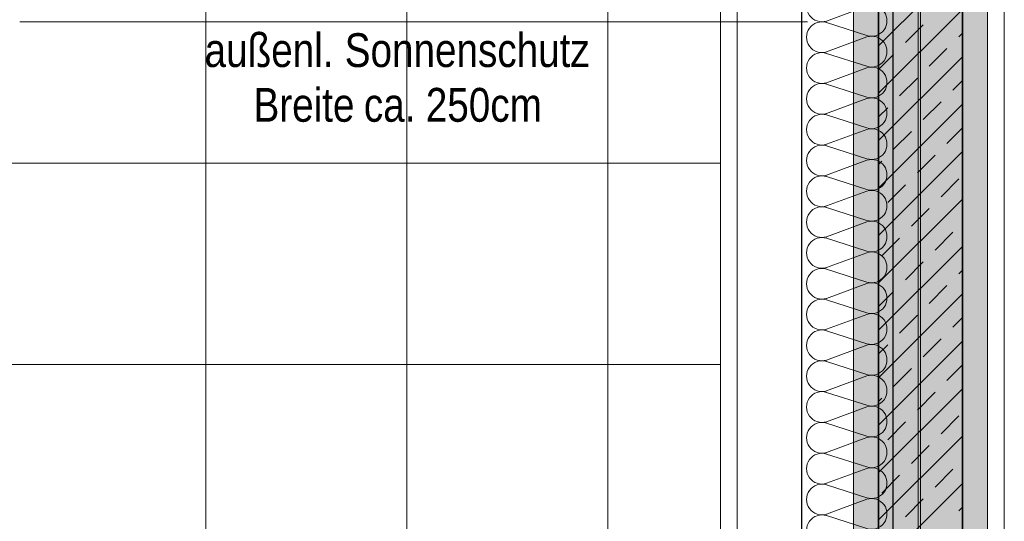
# Model space of a CAD drawing. Extents: x -1920 to 300, y 62 to 656.
# Tile 23 of 60: x -1691 to -1661, y 218 to 233. Entities that reach past the tile are written whole.
import ezdxf
from ezdxf.lldxf.tags import DXFTag

# ---------------------------------------------------------------- set-up
doc = ezdxf.new("R2010")
doc.units = 0
doc.layers.get('0').update_dxf_attribs({"lineweight": 35})
for name, color, linetype, lineweight, true_color in [('00_Beschriftung UZ', 3, 'Continuous', 13, 0x00ff00), ('30 -33 Aussenwände- 7 Fassade_ Elemente', 7, 'Continuous', 9, 0x00aacc), ('30 -34 Innenwände- 1 tragend', 7, 'Continuous', 13, 0xdd0806), ('30 -35 Decken- 1 Konstruktion-Träger- Stahlbeton', 7, 'grob-A06G9HJG8I', 13, 0x33aa00), ('70 -72 Beschriftung- 1 Beschriftung allgemein', 7, 'Continuous', 9, 0xff6633), ('iwb_Schraffur_ F90_feuerbestaendig', 1, 'Continuous', 13, 0xff0000)]:
    doc.layers.add(name, color=color, linetype=linetype, lineweight=lineweight, true_color=true_color)
doc.layers.add('70 -71 Achsen- 1 Gebäudeachsen', color=7, linetype='STRICHPUNKT2-A06G9HJF8I', lineweight=18)
doc.layers.add('Keine-1', color=7, linetype='Continuous', lineweight=15)
doc.layers.add('iwb_Schraffur_Unterzug', color=7, linetype='Continuous', lineweight=5, true_color=0xffffcc, plot=False)
doc.styles.get("Standard").update_dxf_attribs({"font": 'ARIALN.TTF'})
tags = doc.linetypes.add('grob-A06G9HJG8I', pattern=[14, 3, -8, 3]).pattern_tags.tags
tags[8:9] = [DXFTag(74, 4), DXFTag(75, 0), DXFTag(340, '0'), DXFTag(46, 0.0), DXFTag(50, 0.0), DXFTag(44, 0.0), DXFTag(45, 0.0)]
tags[6:7] = [DXFTag(74, 4), DXFTag(75, 0), DXFTag(340, '0'), DXFTag(46, 0.0), DXFTag(50, 0.0), DXFTag(44, 0.0), DXFTag(45, 0.0)]
tags[4:5] = [DXFTag(74, 4), DXFTag(75, 0), DXFTag(340, '0'), DXFTag(46, 0.0), DXFTag(50, 0.0), DXFTag(44, 0.0), DXFTag(45, 0.0)]
tags = doc.linetypes.add('STRICHPUNKT2-A06G9HJF8I', pattern=[12.7, 6.35, -3.175, 0, -3.175]).pattern_tags.tags
tags[10:11] = [DXFTag(74, 4), DXFTag(75, 0), DXFTag(340, '0'), DXFTag(46, 0.0), DXFTag(50, 0.0), DXFTag(44, 0.0), DXFTag(45, 0.0)]
tags[8:9] = [DXFTag(74, 4), DXFTag(75, 0), DXFTag(340, '0'), DXFTag(46, 0.0), DXFTag(50, 0.0), DXFTag(44, 0.0), DXFTag(45, 0.0)]
tags[6:7] = [DXFTag(74, 4), DXFTag(75, 0), DXFTag(340, '0'), DXFTag(46, 0.0), DXFTag(50, 0.0), DXFTag(44, 0.0), DXFTag(45, 0.0)]
tags[4:5] = [DXFTag(74, 4), DXFTag(75, 0), DXFTag(340, '0'), DXFTag(46, 0.0), DXFTag(50, 0.0), DXFTag(44, 0.0), DXFTag(45, 0.0)]

# ---------------------------------------------------------------- blocks, each defined once
blk = doc.blocks.new('Referenz-A06G9HJH8I', base_point=(-1905.787, 86.892))
at = {"layer": '00_Beschriftung UZ', "color": 0, "linetype": 'Continuous', "lineweight": 5, "ltscale": 0.13}
blk.add_line((-1661.331, 162.142), (-1661.331, 433.142), dxfattribs=at)
at = {"layer": '30 -33 Aussenwände- 7 Fassade_ Elemente', "color": 0, "linetype": 'Continuous', "lineweight": -2, "ltscale": 0.25}
for p, q in [((-1667.381, 240.642), (-1667.381, 158.142)), ((-1664.651, 160.392), (-1664.651, 238.392))]:
    blk.add_line(p, q, dxfattribs=at)
at = {"layer": '30 -33 Aussenwände- 7 Fassade_ Elemente', "color": 0, "linetype": 'Continuous', "ltscale": 0.13}
for p, q in [((-1669.801, 158.842), (-1669.801, 239.992)), ((-1663.901, 238.392), (-1663.901, 160.392)), ((-1669.301, 160.642), (-1669.301, 238.142)), ((-1667.381, 238.142), (-1667.381, 160.642)), ((-1665.431, 233.027), (-1666.631, 232.584)), ((-1666.631, 232.539), (-1665.431, 232.153)), ((-1665.431, 232.108), (-1666.631, 231.664)), ((-1666.631, 231.619), (-1665.431, 231.234)), ((-1665.431, 231.189), (-1666.631, 230.745)), ((-1666.631, 230.7), (-1665.431, 230.314)), ((-1665.431, 230.269), (-1666.631, 229.826)), ((-1666.631, 229.781), (-1665.431, 229.395)), ((-1665.431, 229.35), (-1666.631, 228.907)), ((-1666.631, 228.862), (-1665.431, 228.476)), ((-1665.431, 228.431), (-1666.631, 227.987)), ((-1666.631, 227.942), (-1665.431, 227.557)), ((-1665.431, 227.512), (-1666.631, 227.068)), ((-1666.631, 227.023), (-1665.431, 226.637)), ((-1665.431, 226.592), (-1666.631, 226.149)), ((-1666.631, 226.104), (-1665.431, 225.718)), ((-1665.431, 225.673), (-1666.631, 225.229)), ((-1666.631, 225.184), (-1665.431, 224.799)), ((-1665.431, 224.754), (-1666.631, 224.31)), ((-1666.631, 224.265), (-1665.431, 223.88)), ((-1665.431, 223.835), (-1666.631, 223.391)), ((-1666.631, 223.346), (-1665.431, 222.96)), ((-1665.431, 222.915), (-1666.631, 222.472)), ((-1666.631, 222.427), (-1665.431, 222.041)), ((-1665.431, 221.996), (-1666.631, 221.552)), ((-1666.631, 221.507), (-1665.431, 221.122)), ((-1665.431, 221.077), (-1666.631, 220.633)), ((-1666.631, 220.588), (-1665.431, 220.202)), ((-1665.431, 220.157), (-1666.631, 219.714)), ((-1666.631, 219.669), (-1665.431, 219.283)), ((-1665.431, 219.238), (-1666.631, 218.795)), ((-1666.631, 218.75), (-1665.431, 218.364)), ((-1665.431, 218.319), (-1666.631, 217.875)), ((-1666.631, 217.83), (-1665.431, 217.445))]:
    blk.add_line(p, q, dxfattribs=at)
for centre, major_axis, end_param in [((-1666.771, 233.021), (0.141, 0.437), 3.764652), ((-1665.29, 232.59), (-0.141, -0.437), 3.765224), ((-1666.771, 232.101), (0.141, 0.437), 3.764652), ((-1665.29, 231.671), (-0.141, -0.437), 3.765224), ((-1666.771, 231.182), (0.141, 0.437), 3.764652), ((-1665.29, 230.752), (-0.141, -0.437), 3.765224), ((-1666.771, 230.263), (0.141, 0.437), 3.764652), ((-1665.29, 229.832), (-0.141, -0.437), 3.765224), ((-1666.771, 229.344), (0.141, 0.437), 3.764652), ((-1665.29, 228.913), (-0.141, -0.437), 3.765224), ((-1666.771, 228.424), (0.141, 0.437), 3.764652), ((-1665.29, 227.994), (-0.141, -0.437), 3.765224), ((-1666.771, 227.505), (0.141, 0.437), 3.764652), ((-1665.29, 227.074), (-0.141, -0.437), 3.765224), ((-1666.771, 226.586), (0.141, 0.437), 3.764652), ((-1665.29, 226.155), (-0.141, -0.437), 3.765224), ((-1666.771, 225.667), (0.141, 0.437), 3.764652), ((-1665.29, 225.236), (-0.141, -0.437), 3.765224), ((-1666.771, 224.747), (0.141, 0.437), 3.764652), ((-1665.29, 224.317), (-0.141, -0.437), 3.765224), ((-1666.771, 223.828), (0.141, 0.437), 3.764652), ((-1665.29, 223.397), (-0.141, -0.437), 3.765224), ((-1666.771, 222.909), (0.141, 0.437), 3.764652), ((-1665.29, 222.478), (-0.141, -0.437), 3.765224), ((-1666.771, 221.99), (0.141, 0.437), 3.764652), ((-1665.29, 221.559), (-0.141, -0.437), 3.765224), ((-1666.771, 221.07), (0.141, 0.437), 3.764652), ((-1665.29, 220.64), (-0.141, -0.437), 3.765224), ((-1666.771, 220.151), (0.141, 0.437), 3.764652), ((-1665.29, 219.72), (-0.141, -0.437), 3.765224), ((-1666.771, 219.232), (0.141, 0.437), 3.764652), ((-1665.29, 218.801), (-0.141, -0.437), 3.765224), ((-1666.771, 218.312), (0.141, 0.437), 3.764652), ((-1665.29, 217.882), (-0.141, -0.437), 3.765224), ((-1666.771, 217.393), (0.141, 0.437), 3.764652)]:
    blk.add_ellipse(centre, major_axis=major_axis, ratio=1, start_param=0, end_param=end_param, dxfattribs=at)
at = {"layer": '30 -34 Innenwände- 1 tragend', "color": 0, "lineweight": 35}
for p, q in [((-1665.081, 162.142), (-1665.081, 238.642)), ((-1662.581, 162.142), (-1662.581, 238.642))]:
    blk.add_line(p, q, dxfattribs=at)
at = {"layer": '30 -34 Innenwände- 1 tragend', "color": 0, "linetype": 'Continuous', "ltscale": 0.13}
for p, q in [((-1665.081, 162.142), (-1665.081, 238.642)), ((-1662.581, 162.142), (-1662.581, 238.642))]:
    blk.add_line(p, q, dxfattribs=at)
at = {"layer": '30 -34 Innenwände- 1 tragend', "color": 0, "lineweight": 9}
for p, q in [((-1665.081, 231.845), (-1662.581, 234.345)), ((-1665.081, 231.845), (-1662.581, 234.345)), ((-1665.081, 230.43), (-1662.581, 232.93)), ((-1665.081, 230.43), (-1662.581, 232.93)), ((-1664.278, 231.94), (-1663.748, 232.47)), ((-1664.278, 231.94), (-1663.748, 232.47)), ((-1662.687, 232.117), (-1662.581, 232.223)), ((-1662.687, 232.117), (-1662.581, 232.223)), ((-1665.081, 231.137), (-1664.632, 231.586)), ((-1665.081, 231.137), (-1664.632, 231.586)), ((-1665.081, 229.016), (-1662.581, 231.516)), ((-1665.081, 229.016), (-1662.581, 231.516)), ((-1663.571, 231.233), (-1663.041, 231.763)), ((-1663.571, 231.233), (-1663.041, 231.763)), ((-1664.455, 230.349), (-1663.925, 230.879)), ((-1664.455, 230.349), (-1663.925, 230.879)), ((-1662.864, 230.526), (-1662.581, 230.809)), ((-1662.864, 230.526), (-1662.581, 230.809)), ((-1665.081, 227.602), (-1662.581, 230.102)), ((-1665.081, 227.602), (-1662.581, 230.102)), ((-1663.748, 229.642), (-1663.217, 230.172)), ((-1663.748, 229.642), (-1663.217, 230.172)), ((-1665.081, 229.723), (-1664.808, 229.995)), ((-1665.081, 229.723), (-1664.808, 229.995)), ((-1664.632, 228.758), (-1664.101, 229.288)), ((-1664.632, 228.758), (-1664.101, 229.288)), ((-1663.041, 228.935), (-1662.581, 229.395)), ((-1663.041, 228.935), (-1662.581, 229.395)), ((-1665.081, 226.188), (-1662.581, 228.688)), ((-1665.081, 226.188), (-1662.581, 228.688)), ((-1663.925, 228.051), (-1663.394, 228.581)), ((-1663.925, 228.051), (-1663.394, 228.581)), ((-1665.081, 228.309), (-1664.985, 228.404)), ((-1665.081, 228.309), (-1664.985, 228.404)), ((-1664.808, 227.167), (-1664.278, 227.697)), ((-1664.808, 227.167), (-1664.278, 227.697)), ((-1663.217, 227.344), (-1662.687, 227.874)), ((-1663.217, 227.344), (-1662.687, 227.874)), ((-1665.081, 224.774), (-1662.581, 227.274)), ((-1665.081, 224.774), (-1662.581, 227.274)), ((-1664.101, 226.46), (-1663.571, 226.99)), ((-1664.101, 226.46), (-1663.571, 226.99)), ((-1663.394, 225.753), (-1662.864, 226.283)), ((-1663.394, 225.753), (-1662.864, 226.283)), ((-1664.985, 225.576), (-1664.455, 226.106)), ((-1664.985, 225.576), (-1664.455, 226.106)), ((-1665.081, 223.359), (-1662.581, 225.859)), ((-1665.081, 223.359), (-1662.581, 225.859)), ((-1664.278, 224.869), (-1663.748, 225.399)), ((-1664.278, 224.869), (-1663.748, 225.399)), ((-1662.687, 225.046), (-1662.581, 225.152)), ((-1662.687, 225.046), (-1662.581, 225.152)), ((-1665.081, 224.066), (-1664.632, 224.515)), ((-1665.081, 224.066), (-1664.632, 224.515)), ((-1665.081, 221.945), (-1662.581, 224.445)), ((-1665.081, 221.945), (-1662.581, 224.445)), ((-1663.571, 224.162), (-1663.041, 224.692)), ((-1663.571, 224.162), (-1663.041, 224.692)), ((-1664.455, 223.278), (-1663.925, 223.808)), ((-1664.455, 223.278), (-1663.925, 223.808)), ((-1662.864, 223.455), (-1662.581, 223.738)), ((-1662.864, 223.455), (-1662.581, 223.738)), ((-1665.081, 220.531), (-1662.581, 223.031)), ((-1665.081, 220.531), (-1662.581, 223.031)), ((-1663.748, 222.571), (-1663.217, 223.101)), ((-1663.748, 222.571), (-1663.217, 223.101)), ((-1665.081, 222.652), (-1664.808, 222.924)), ((-1665.081, 222.652), (-1664.808, 222.924)), ((-1664.632, 221.687), (-1664.101, 222.217)), ((-1664.632, 221.687), (-1664.101, 222.217)), ((-1663.041, 221.864), (-1662.581, 222.324)), ((-1663.041, 221.864), (-1662.581, 222.324)), ((-1665.081, 219.117), (-1662.581, 221.617)), ((-1665.081, 219.117), (-1662.581, 221.617)), ((-1663.925, 220.98), (-1663.394, 221.51)), ((-1663.925, 220.98), (-1663.394, 221.51)), ((-1665.081, 221.238), (-1664.985, 221.333)), ((-1665.081, 221.238), (-1664.985, 221.333)), ((-1664.808, 220.096), (-1664.278, 220.626)), ((-1664.808, 220.096), (-1664.278, 220.626)), ((-1663.217, 220.273), (-1662.687, 220.803)), ((-1663.217, 220.273), (-1662.687, 220.803)), ((-1665.081, 217.702), (-1662.581, 220.202)), ((-1665.081, 217.702), (-1662.581, 220.202)), ((-1664.101, 219.389), (-1663.571, 219.919)), ((-1664.101, 219.389), (-1663.571, 219.919)), ((-1663.394, 218.682), (-1662.864, 219.212)), ((-1663.394, 218.682), (-1662.864, 219.212)), ((-1664.985, 218.505), (-1664.455, 219.035)), ((-1664.985, 218.505), (-1664.455, 219.035)), ((-1665.081, 216.288), (-1662.581, 218.788)), ((-1665.081, 216.288), (-1662.581, 218.788)), ((-1664.278, 217.798), (-1663.748, 218.328)), ((-1664.278, 217.798), (-1663.748, 218.328)), ((-1662.687, 217.975), (-1662.581, 218.081)), ((-1662.687, 217.975), (-1662.581, 218.081))]:
    blk.add_line(p, q, dxfattribs=at)
at = {"layer": '30 -35 Decken- 1 Konstruktion-Träger- Stahlbeton', "color": 0}
for p, q in [((-1665.831, 162.142), (-1665.831, 433.642)), ((-1661.831, 162.142), (-1661.831, 433.642))]:
    blk.add_line(p, q, dxfattribs=at)
at = {"layer": '70 -71 Achsen- 1 Gebäudeachsen', "color": 0, "linetype": 'STRICHPUNKT2-A06G9HJF8I', "ltscale": 0.18}
blk.add_line((-1663.831, 590.612), (-1663.831, 90.892), dxfattribs=at)
at = {"layer": '70 -72 Beschriftung- 1 Beschriftung allgemein', "color": 0, "linetype": 'Continuous', "ltscale": 0.13}
blk.add_line((-1667.203, 232.557), (-1690.703, 232.557), dxfattribs=at)
at = {"layer": 'Keine-1', "color": 0}
for p, q in [((-1685.157, 216.342), (-1685.157, 234.712)), ((-1679.157, 216.342), (-1679.157, 234.712)), ((-1673.157, 216.342), (-1673.157, 234.712)), ((-1698.403, 228.342), (-1669.801, 228.342)), ((-1698.403, 222.342), (-1669.801, 222.342))]:
    blk.add_line(p, q, dxfattribs=at)
at = {"layer": '70 -72 Beschriftung- 1 Beschriftung allgemein', "color": 0, "linetype": 'Continuous', "ltscale": 0.13, "char_height": 1.00689, "attachment_point": 1}
for s, insert in [('{\\fArial Narrow;außenl.}', (-1685.191, 232.219)), ('{\\fArial Narrow;Sonnenschutz}', (-1681.01, 232.219)), ('{\\fArial Narrow;Breite}', (-1683.732, 230.587)), ('{\\fArial Narrow;ca.}', (-1680.439, 230.587)), ('{\\fArial Narrow;250cm}', (-1678.591, 230.587))]:
    blk.add_mtext(s, dxfattribs=dict(at, insert=insert))
blk = doc.blocks.new('Referenz-A06G9HJJ8I', base_point=(-1817.831, 154.592))
at = {"layer": 'iwb_Schraffur_ F90_feuerbestaendig', "linetype": 'Continuous', "ltscale": 0.13}
blk.add_solid([(-1665.08, 240.642), (-1662.58, 240.642), (-1665.08, 154.592), (-1662.58, 154.592)], dxfattribs=at)
at = {"layer": 'iwb_Schraffur_Unterzug', "linetype": 'Continuous', "ltscale": 0.13}
blk.add_solid([(-1665.831, 162.142), (-1665.831, 463.642), (-1661.831, 162.142), (-1661.831, 463.642)], dxfattribs=at)

msp = doc.modelspace()

# ---------------------------------------------------------------- block references
at = {"color": 8, "lineweight": 25, "ltscale": 0.25, "true_color": 0x808080}
for name, p in [('Referenz-A06G9HJH8I', (-1905.787, 86.892)), ('Referenz-A06G9HJJ8I', (-1817.831, 154.592))]:
    msp.add_blockref(name, p, dxfattribs=at)

doc.saveas('drawing.dxf')
